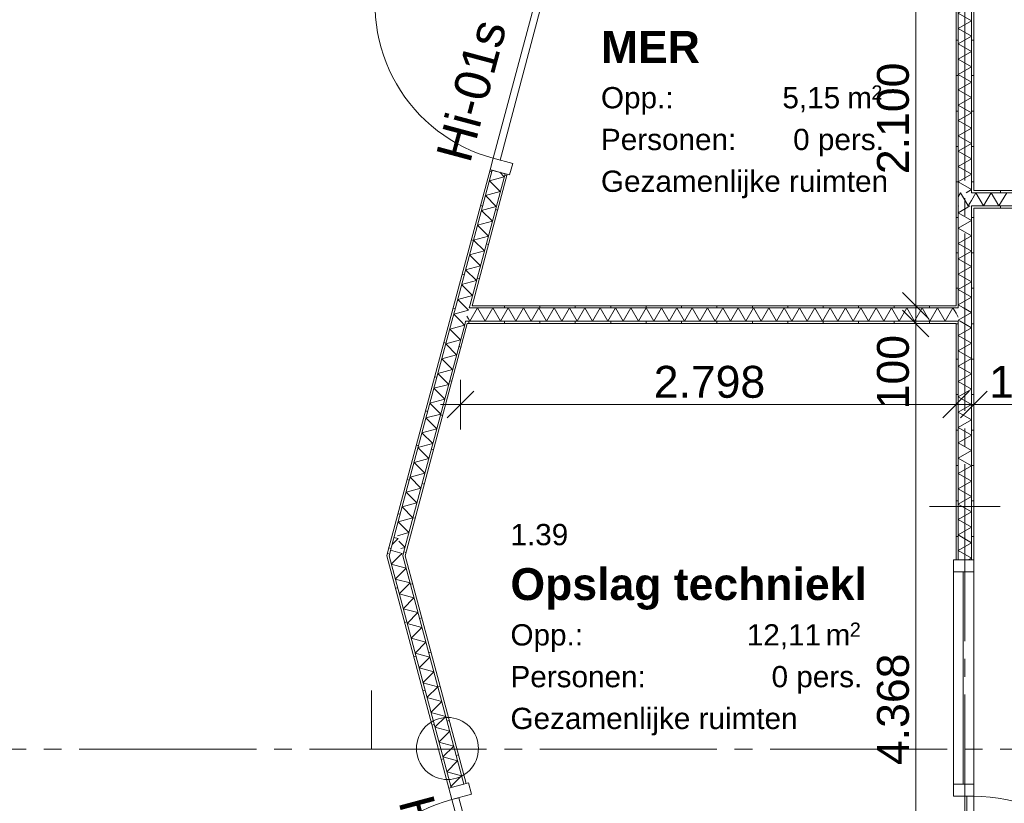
# Model space of a CAD drawing. Header units: millimetres. Extents: x 10 to 584, y 10 to 831.
# Tile 34 of 61: x 169 to 224, y 544 to 588. Entities that reach past the tile are written whole.
import ezdxf
from ezdxf.xclip import XClip

# ---------------------------------------------------------------- set-up
doc = ezdxf.new("R2010")
doc.units = ezdxf.units.MM
doc.header["$MEASUREMENT"] = 0
doc.header["$XCLIPFRAME"] = 0
doc.linetypes.add('B0204', pattern=[13, 10, -1, 1, -1])
for name, color, linetype in [('21 Buitenwanden', 7, 'Continuous'), ('22 NC Binnenwanden', 7, 'Continuous'), ('22 NC Binnenwanden Deuren', 7, 'Continuous'), ('22 NC Binnenwanden Deurlabels', 7, 'Continuous'), ('22 NC Binnenwanden Doorsnede-arcering', 7, 'Continuous'), ('22 NC Binnenwanden Laagscheidingslijnen', 7, 'Continuous'), ('28 Draagconstructies', 7, 'Continuous'), ('A Stramien', 7, 'Continuous'), ('Tekst_dim 1_ 50_100', 7, 'Continuous'), ('Z Ruimtefuncties', 7, 'Continuous')]:
    doc.layers.add(name, color=color, linetype=linetype)
doc.styles.add('GENERATED_STYLE_1', font='txt')
doc.styles.add('GENERATED_STYLE_3', font='txt')
pattern_1 = [(195, (78, 259.1879), (-0.517638, 1.931852), [])]
pattern_2 = [(270, (78, 259.1879), (2, 0), [])]
pattern_3 = [(180, (78, 259.1879), (0, 2), [])]
pattern_4 = [(90, (78, 259.1879), (-2, 0), [])]
pattern_5 = [(345, (78, 259.1879), (0.517638, 1.931852), [])]

# ---------------------------------------------------------------- blocks, each defined once
blk = doc.blocks.new('*X132')
at = {"layer": '22 NC Binnenwanden Doorsnede-arcering', "color": 7, "linetype": 'Continuous', "lineweight": 0}
for p, q in [((190.001, 559.068), (189.657, 558.723)), ((190.001, 559.068), (189.766, 559.131)), ((190.225, 558.231), (189.572, 558.406)), ((190.225, 558.231), (190.083, 558.089))]:
    blk.add_line(p, q, dxfattribs=at)
blk = doc.blocks.new('*X136')
at = {"layer": '22 NC Binnenwanden Doorsnede-arcering', "color": 7, "linetype": 'Continuous', "lineweight": 0}
for p, q in [((190.449, 557.395), (189.941, 556.886)), ((190.449, 557.395), (190.102, 557.488)), ((190.674, 556.558), (189.908, 556.763)), ((190.674, 556.558), (190.061, 555.946)), ((190.898, 555.722), (190.061, 555.946)), ((190.898, 555.722), (190.285, 555.109)), ((191.122, 554.885), (190.285, 555.109)), ((191.122, 554.885), (190.51, 554.273)), ((191.346, 554.049), (190.51, 554.273)), ((191.346, 554.049), (190.734, 553.436)), ((191.57, 553.212), (190.734, 553.436)), ((191.57, 553.212), (190.958, 552.6)), ((191.794, 552.376), (190.958, 552.6)), ((191.794, 552.376), (191.182, 551.763)), ((192.018, 551.539), (191.182, 551.763)), ((192.018, 551.539), (191.406, 550.927)), ((192.243, 550.703), (191.406, 550.927)), ((192.243, 550.703), (191.63, 550.09)), ((192.467, 549.866), (191.63, 550.09)), ((192.467, 549.866), (191.854, 549.254)), ((192.691, 549.03), (191.854, 549.254)), ((192.691, 549.03), (192.079, 548.417)), ((192.915, 548.193), (192.079, 548.417)), ((192.915, 548.193), (192.303, 547.581)), ((193.139, 547.357), (192.303, 547.581)), ((193.139, 547.357), (192.527, 546.744)), ((193.363, 546.52), (192.527, 546.744)), ((193.363, 546.52), (192.751, 545.908)), ((193.587, 545.683), (192.751, 545.908)), ((193.587, 545.683), (192.975, 545.071)), ((193.079, 545.043), (192.975, 545.071))]:
    blk.add_line(p, q, dxfattribs=at)
blk = doc.blocks.new('*X138')
at = {"layer": '22 NC Binnenwanden Doorsnede-arcering', "color": 7, "linetype": 'Continuous', "lineweight": 0}
for p, q in [((190.083, 558.089), (189.613, 557.619)), ((190.102, 557.488), (189.613, 557.619)), ((189.941, 556.886), (189.837, 556.782)), ((189.908, 556.763), (189.837, 556.782))]:
    blk.add_line(p, q, dxfattribs=at)
blk = doc.blocks.new('*X146')
at = {"layer": '22 NC Binnenwanden Doorsnede-arcering', "color": 7, "linetype": 'Continuous', "lineweight": 0}
for q in [(221.625, 578.346), (221.985, 578.19)]:
    blk.add_line((221.76, 578.58), q, dxfattribs=at)
blk = doc.blocks.new('*X151')
at = {"layer": '22 NC Binnenwanden Doorsnede-arcering', "color": 7, "linetype": 'Continuous', "lineweight": 0}
for p, q in [((222.626, 578.58), (222.375, 578.145)), ((222.626, 578.58), (223.059, 577.83)), ((223.492, 578.58), (223.059, 577.83)), ((223.492, 578.58), (223.925, 577.83)), ((224.358, 578.58), (223.925, 577.83))]:
    blk.add_line(p, q, dxfattribs=at)
blk = doc.blocks.new('*X152')
at = {"layer": '22 NC Binnenwanden Doorsnede-arcering', "color": 7, "linetype": 'Continuous', "lineweight": 0}
for p in [(221.985, 578.19), (222.375, 578.145)]:
    blk.add_line(p, (222.193, 577.83), dxfattribs=at)
blk = doc.blocks.new('*X224')
at = {"layer": '22 NC Binnenwanden Doorsnede-arcering', "color": 7, "linetype": 'Continuous', "lineweight": 0}
for p, q in [((222.126, 593.33), (221.625, 593.041)), ((222.375, 592.608), (221.625, 593.041)), ((222.375, 592.608), (221.625, 592.175)), ((222.375, 591.742), (221.625, 592.175)), ((222.375, 591.742), (221.625, 591.309)), ((222.375, 590.876), (221.625, 591.309)), ((222.375, 590.876), (221.625, 590.443)), ((222.375, 590.01), (221.625, 590.443)), ((222.375, 590.01), (221.625, 589.577)), ((222.375, 589.144), (221.625, 589.577)), ((222.375, 589.144), (221.625, 588.711)), ((222.375, 588.278), (221.625, 588.711)), ((222.375, 588.278), (221.625, 587.845)), ((222.375, 587.412), (221.625, 587.845)), ((222.375, 587.412), (221.625, 586.979)), ((222.375, 586.545), (221.625, 586.979)), ((222.375, 586.545), (221.625, 586.112)), ((222.375, 585.679), (221.625, 586.112)), ((222.375, 585.679), (221.625, 585.246)), ((222.375, 584.813), (221.625, 585.246)), ((222.375, 584.813), (221.625, 584.38)), ((222.375, 583.947), (221.625, 584.38)), ((222.375, 583.947), (221.625, 583.514)), ((222.375, 583.081), (221.625, 583.514)), ((222.375, 583.081), (221.625, 582.648)), ((222.375, 582.215), (221.625, 582.648)), ((222.375, 582.215), (221.625, 581.782)), ((222.375, 581.349), (221.625, 581.782)), ((222.375, 581.349), (221.625, 580.916)), ((222.375, 580.483), (221.625, 580.916)), ((222.375, 580.483), (221.625, 580.05)), ((222.375, 579.617), (221.625, 580.05)), ((222.375, 579.617), (221.625, 579.184)), ((222.375, 578.751), (221.625, 579.184)), ((222.375, 578.751), (222.078, 578.58))]:
    blk.add_line(p, q, dxfattribs=at)
blk = doc.blocks.new('*X232')
at = {"layer": '22 NC Binnenwanden Doorsnede-arcering', "color": 7, "linetype": 'Continuous', "lineweight": 0}
blk.add_line((193.974, 571.456), (193.886, 571.609), dxfattribs=at)
blk = doc.blocks.new('*X233')
at = {"layer": '22 NC Binnenwanden Doorsnede-arcering', "color": 7, "linetype": 'Continuous', "lineweight": 0}
blk.add_line((221.625, 571.564), (221.5, 571.781), dxfattribs=at)
blk = doc.blocks.new('*X234')
at = {"layer": '22 NC Binnenwanden Doorsnede-arcering', "color": 7, "linetype": 'Continuous', "lineweight": 0}
for p, q in [((194.047, 571.33), (194.48, 572.08)), ((194.913, 571.33), (194.48, 572.08)), ((194.913, 571.33), (195.346, 572.08)), ((195.779, 571.33), (195.346, 572.08)), ((195.779, 571.33), (196.212, 572.08)), ((196.645, 571.33), (196.212, 572.08)), ((196.645, 571.33), (197.078, 572.08)), ((197.511, 571.33), (197.078, 572.08)), ((197.511, 571.33), (197.944, 572.08)), ((198.378, 571.33), (197.944, 572.08)), ((198.378, 571.33), (198.811, 572.08)), ((199.244, 571.33), (198.811, 572.08)), ((199.244, 571.33), (199.677, 572.08)), ((200.11, 571.33), (199.677, 572.08)), ((200.11, 571.33), (200.543, 572.08)), ((200.976, 571.33), (200.543, 572.08)), ((200.976, 571.33), (201.409, 572.08)), ((201.842, 571.33), (201.409, 572.08)), ((201.842, 571.33), (202.275, 572.08)), ((202.708, 571.33), (202.275, 572.08)), ((202.708, 571.33), (203.141, 572.08)), ((203.574, 571.33), (203.141, 572.08)), ((203.574, 571.33), (204.007, 572.08)), ((204.44, 571.33), (204.007, 572.08)), ((204.44, 571.33), (204.873, 572.08)), ((205.306, 571.33), (204.873, 572.08)), ((205.306, 571.33), (205.739, 572.08)), ((206.172, 571.33), (205.739, 572.08)), ((206.172, 571.33), (206.605, 572.08)), ((207.038, 571.33), (206.605, 572.08)), ((207.038, 571.33), (207.471, 572.08)), ((207.904, 571.33), (207.471, 572.08)), ((207.904, 571.33), (208.337, 572.08)), ((208.77, 571.33), (208.337, 572.08)), ((208.77, 571.33), (209.203, 572.08)), ((209.636, 571.33), (209.203, 572.08)), ((209.636, 571.33), (210.069, 572.08)), ((210.502, 571.33), (210.069, 572.08)), ((210.502, 571.33), (210.935, 572.08)), ((211.368, 571.33), (210.935, 572.08)), ((211.368, 571.33), (211.801, 572.08)), ((212.234, 571.33), (211.801, 572.08)), ((212.234, 571.33), (212.667, 572.08)), ((213.1, 571.33), (212.667, 572.08)), ((213.1, 571.33), (213.533, 572.08)), ((213.966, 571.33), (213.533, 572.08)), ((213.966, 571.33), (214.399, 572.08)), ((214.832, 571.33), (214.399, 572.08)), ((214.832, 571.33), (215.265, 572.08)), ((215.698, 571.33), (215.265, 572.08)), ((215.698, 571.33), (216.131, 572.08)), ((216.564, 571.33), (216.131, 572.08)), ((216.564, 571.33), (216.997, 572.08)), ((217.43, 571.33), (216.997, 572.08)), ((217.43, 571.33), (217.863, 572.08)), ((218.296, 571.33), (217.863, 572.08)), ((218.296, 571.33), (218.729, 572.08)), ((219.162, 571.33), (218.729, 572.08)), ((219.162, 571.33), (219.595, 572.08)), ((220.028, 571.33), (219.595, 572.08)), ((220.028, 571.33), (220.461, 572.08)), ((220.894, 571.33), (220.461, 572.08)), ((220.894, 571.33), (221.327, 572.08)), ((221.5, 571.781), (221.327, 572.08)), ((194.047, 571.33), (193.974, 571.456))]:
    blk.add_line(p, q, dxfattribs=at)
blk = doc.blocks.new('*X311')
at = {"layer": '22 NC Binnenwanden Doorsnede-arcering', "color": 7, "linetype": 'Continuous', "lineweight": 0}
for p, q in [((195.158, 579.253), (195.994, 579.477)), ((195.158, 579.253), (195.77, 578.641)), ((195.74, 579.731), (195.994, 579.477)), ((194.934, 578.417), (195.77, 578.641)), ((194.934, 578.417), (195.546, 577.804)), ((194.71, 577.58), (195.546, 577.804)), ((194.71, 577.58), (195.322, 576.968)), ((194.485, 576.744), (195.322, 576.968)), ((194.485, 576.744), (195.098, 576.131)), ((194.261, 575.907), (195.098, 576.131)), ((194.261, 575.907), (194.874, 575.295)), ((194.037, 575.071), (194.874, 575.295)), ((194.037, 575.071), (194.649, 574.458)), ((193.813, 574.234), (194.649, 574.458)), ((193.813, 574.234), (194.425, 573.622)), ((193.589, 573.398), (194.425, 573.622)), ((193.589, 573.398), (194.201, 572.785)), ((193.365, 572.561), (194.201, 572.785)), ((193.365, 572.561), (193.846, 572.08))]:
    blk.add_line(p, q, dxfattribs=at)
blk = doc.blocks.new('*X313')
at = {"layer": '22 NC Binnenwanden Doorsnede-arcering', "color": 7, "linetype": 'Continuous', "lineweight": 0}
for p, q in [((193.846, 572.08), (193.977, 571.949)), ((193.141, 571.724), (193.977, 571.949)), ((193.141, 571.724), (193.535, 571.33))]:
    blk.add_line(p, q, dxfattribs=at)
blk = doc.blocks.new('*X314')
at = {"layer": '22 NC Binnenwanden Doorsnede-arcering', "color": 7, "linetype": 'Continuous', "lineweight": 0}
for p, q in [((192.916, 570.888), (193.753, 571.112)), ((192.916, 570.888), (193.529, 570.276)), ((193.535, 571.33), (193.753, 571.112)), ((192.692, 570.051), (193.529, 570.276)), ((192.692, 570.051), (193.305, 569.439)), ((192.468, 569.215), (193.305, 569.439)), ((192.468, 569.215), (193.08, 568.603)), ((192.244, 568.378), (193.08, 568.603)), ((192.244, 568.378), (192.856, 567.766)), ((192.02, 567.542), (192.856, 567.766)), ((192.02, 567.542), (192.632, 566.93)), ((191.796, 566.705), (192.632, 566.93)), ((191.796, 566.705), (192.408, 566.093)), ((191.572, 565.869), (192.408, 566.093)), ((191.572, 565.869), (192.184, 565.256)), ((191.347, 565.032), (192.184, 565.256)), ((191.347, 565.032), (191.96, 564.42)), ((191.123, 564.196), (191.96, 564.42)), ((191.123, 564.196), (191.736, 563.583)), ((190.899, 563.359), (191.736, 563.583)), ((190.899, 563.359), (191.511, 562.747)), ((190.675, 562.523), (191.511, 562.747)), ((190.675, 562.523), (191.287, 561.91)), ((190.451, 561.686), (191.287, 561.91)), ((190.451, 561.686), (191.063, 561.074)), ((190.227, 560.85), (191.063, 561.074)), ((190.227, 560.85), (190.839, 560.237)), ((190.003, 560.013), (190.839, 560.237)), ((190.003, 560.013), (190.615, 559.401)), ((189.959, 559.225), (190.615, 559.401)), ((190.043, 558.912), (190.391, 558.564)), ((190.153, 558.501), (190.391, 558.564))]:
    blk.add_line(p, q, dxfattribs=at)
blk = doc.blocks.new('*X374')
at = {"layer": '22 NC Binnenwanden Doorsnede-arcering', "color": 7, "linetype": 'Continuous', "lineweight": 0}
blk.add_line((222.279, 577.83), (222.063, 577.705), dxfattribs=at)
blk = doc.blocks.new('*X379')
at = {"layer": '22 NC Binnenwanden Doorsnede-arcering', "color": 7, "linetype": 'Continuous', "lineweight": 0}
for p, q in [((222.375, 570.957), (221.625, 570.524)), ((222.375, 570.957), (221.729, 571.33)), ((222.375, 570.091), (221.625, 570.524)), ((222.375, 570.091), (221.625, 569.658)), ((222.375, 569.225), (221.625, 569.658)), ((222.375, 569.225), (221.625, 568.792)), ((222.375, 568.359), (221.625, 568.792)), ((222.375, 568.359), (221.625, 567.926)), ((222.375, 567.493), (221.625, 567.926)), ((222.375, 567.493), (221.625, 567.06)), ((222.375, 566.627), (221.625, 567.06)), ((222.375, 566.627), (221.625, 566.194)), ((222.375, 565.761), (221.625, 566.194)), ((222.375, 565.761), (221.625, 565.328)), ((222.375, 564.895), (221.625, 565.328)), ((222.375, 564.895), (221.625, 564.462)), ((222.375, 564.029), (221.625, 564.462)), ((222.375, 564.029), (221.625, 563.596)), ((222.375, 563.163), (221.625, 563.596)), ((222.375, 563.163), (221.625, 562.73)), ((222.375, 562.297), (221.625, 562.73)), ((222.375, 562.297), (221.625, 561.864)), ((222.375, 561.431), (221.625, 561.864)), ((222.375, 561.431), (221.625, 560.998)), ((222.375, 560.565), (221.625, 560.998)), ((222.375, 560.565), (221.625, 560.132)), ((222.375, 559.699), (221.625, 560.132)), ((222.375, 559.699), (221.625, 559.266)), ((222.375, 558.833), (221.625, 559.266)), ((222.375, 558.833), (221.625, 558.4)), ((222.375, 557.967), (221.625, 558.4)), ((222.375, 557.967), (222.186, 557.858))]:
    blk.add_line(p, q, dxfattribs=at)
blk = doc.blocks.new('*X380')
at = {"layer": '22 NC Binnenwanden Doorsnede-arcering', "color": 7, "linetype": 'Continuous', "lineweight": 0}
for p, q in [((222.375, 571.823), (221.93, 572.08)), ((222.375, 571.823), (221.625, 571.39)), ((221.729, 571.33), (221.625, 571.39))]:
    blk.add_line(p, q, dxfattribs=at)
blk = doc.blocks.new('*X381')
at = {"layer": '22 NC Binnenwanden Doorsnede-arcering', "color": 7, "linetype": 'Continuous', "lineweight": 0}
for p, q in [((222.063, 577.705), (221.625, 577.452)), ((222.375, 577.019), (221.625, 577.452)), ((222.375, 577.019), (221.625, 576.586)), ((222.375, 576.153), (221.625, 576.586)), ((222.375, 576.153), (221.625, 575.72)), ((222.375, 575.287), (221.625, 575.72)), ((222.375, 575.287), (221.625, 574.854)), ((222.375, 574.421), (221.625, 574.854)), ((222.375, 574.421), (221.625, 573.988)), ((222.375, 573.555), (221.625, 573.988)), ((222.375, 573.555), (221.625, 573.122)), ((222.375, 572.689), (221.625, 573.122)), ((222.375, 572.689), (221.625, 572.256)), ((221.93, 572.08), (221.625, 572.256))]:
    blk.add_line(p, q, dxfattribs=at)
blk = doc.blocks.new('Drawing_2_2', base_point=(78, 259.188))
at = {"layer": '22 NC Binnenwanden Doorsnede-arcering', "linetype": 'Continuous', "lineweight": 0, "true_color": 0x000000}
h = blk.add_hatch(dxfattribs=at)
h.set_pattern_fill('930_Lijnen_vert_200_0002', color=18, style=0, pattern_type=2)
h.set_pattern_definition(pattern_3)
h.paths.add_polyline_path([(222.5, 578.705), (222.5, 615.205), (222.375, 615.205), (222.375, 578.705)])
h = blk.add_hatch(dxfattribs=at)
h.set_pattern_fill('930_Lijnen_vert_200_0002', color=18, style=0, pattern_type=2)
h.set_pattern_definition(pattern_3)
h.paths.add_polyline_path([(221.5, 593.205), (221.5, 577.83), (221.625, 577.83), (221.625, 593.205)])
h = blk.add_hatch(dxfattribs=at)
h.set_pattern_fill('930_Lijnen_vert_200_0002', color=18, style=0, pattern_type=2)
h.set_pattern_definition(pattern_5)
h.paths.add_polyline_path([(195.196, 579.877), (189.422, 558.331), (189.487, 558.089), (195.316, 579.845)])
h = blk.add_hatch(dxfattribs=at)
h.set_pattern_fill('930_Lijnen_vert_200_0002', color=18, style=0, pattern_type=2)
h.set_pattern_definition(pattern_5)
h.paths.add_polyline_path([(196.041, 579.651), (194.046, 572.205), (194.175, 572.205), (196.162, 579.618)])
h = blk.add_hatch(dxfattribs=at)
h.set_pattern_fill('930_Lijnen_vert_200_0002', color=18, style=0, pattern_type=2)
h.set_pattern_definition(pattern_2)
h.paths.add_polyline_path([(222.5, 578.705), (222.375, 578.705), (222.375, 578.58)])
h = blk.add_hatch(dxfattribs=at)
h.set_pattern_fill('930_Lijnen_vert_200_0002', color=18, style=0, pattern_type=2)
h.set_pattern_definition(pattern_2)
h.paths.add_polyline_path([(222.5, 578.705), (222.375, 578.58), (222.5, 578.58)])
h = blk.add_hatch(dxfattribs=at)
h.set_pattern_fill('930_Lijnen_vert_200_0002', color=18, style=0, pattern_type=2)
h.set_pattern_definition(pattern_2)
h.paths.add_polyline_path([(222.5, 578.58), (280.922, 578.58), (280.922, 578.705), (222.5, 578.705)])
h = blk.add_hatch(dxfattribs=at)
h.set_pattern_fill('930_Lijnen_vert_200_0002', color=18, style=0, pattern_type=2)
h.set_pattern_definition(pattern_2)
h.paths.add_polyline_path([(221.625, 577.83), (221.5, 577.83), (221.5, 577.705)])
h = blk.add_hatch(dxfattribs=at)
h.set_pattern_fill('930_Lijnen_vert_200_0002', color=18, style=0, pattern_type=2)
h.set_pattern_definition(pattern_2)
h.paths.add_polyline_path([(221.625, 577.83), (221.5, 577.705), (221.625, 577.705)])
h = blk.add_hatch(dxfattribs=at)
h.set_pattern_fill('930_Lijnen_vert_200_0002', color=18, style=0, pattern_type=2)
h.set_pattern_definition(pattern_3)
h.paths.add_polyline_path([(221.625, 572.205), (221.625, 577.705), (221.5, 577.705), (221.5, 572.205)])
h = blk.add_hatch(dxfattribs=at)
h.set_pattern_fill('930_Lijnen_vert_200_0002', color=18, style=0, pattern_type=2)
h.set_pattern_definition(pattern_2)
h.paths.add_polyline_path([(222.375, 577.705), (222.5, 577.705), (222.5, 577.83), (222.375, 577.83)])
h = blk.add_hatch(dxfattribs=at)
h.set_pattern_fill('930_Lijnen_vert_200_0002', color=18, style=0, pattern_type=2)
h.set_pattern_definition(pattern_3)
h.paths.add_polyline_path([(222.375, 577.705), (222.375, 557.858), (222.5, 557.858), (222.5, 577.705)])
h = blk.add_hatch(dxfattribs=at)
h.set_pattern_fill('930_Lijnen_vert_200_0002', color=18, style=0, pattern_type=2)
h.set_pattern_definition(pattern_2)
h.paths.add_polyline_path([(222.5, 577.705), (307.362, 577.705), (307.345, 577.83), (222.5, 577.83)])
h = blk.add_hatch(dxfattribs=at)
h.set_pattern_fill('930_Lijnen_vert_200_0002', color=18, style=0, pattern_type=2)
h.set_pattern_definition(pattern_5)
h.paths.add_polyline_path([(194.142, 572.08), (194.175, 572.205), (194.046, 572.205), (194.012, 572.08)])
h = blk.add_hatch(dxfattribs=at)
h.set_pattern_fill('930_Lijnen_vert_200_0002', color=18, style=0, pattern_type=2)
h.set_pattern_definition(pattern_4)
h.paths.add_polyline_path([(194.142, 572.08), (221.5, 572.08), (221.5, 572.205), (194.175, 572.205)])
h = blk.add_hatch(dxfattribs=at)
h.set_pattern_fill('930_Lijnen_vert_200_0002', color=18, style=0, pattern_type=2)
h.set_pattern_definition(pattern_3)
h.paths.add_polyline_path([(221.5, 572.205), (221.5, 572.08), (221.625, 572.08), (221.625, 572.205)])
h = blk.add_hatch(dxfattribs=at)
h.set_pattern_fill('930_Lijnen_vert_200_0002', color=18, style=0, pattern_type=2)
h.set_pattern_definition(pattern_5)
h.paths.add_polyline_path([(190.393, 558.089), (193.907, 571.205), (193.778, 571.205), (190.328, 558.331)])
h = blk.add_hatch(dxfattribs=at)
h.set_pattern_fill('930_Lijnen_vert_200_0002', color=18, style=0, pattern_type=2)
h.set_pattern_definition(pattern_5)
h.paths.add_polyline_path([(193.907, 571.205), (193.941, 571.33), (193.811, 571.33), (193.778, 571.205)])
h = blk.add_hatch(dxfattribs=at)
h.set_pattern_fill('930_Lijnen_vert_200_0002', color=18, style=0, pattern_type=2)
h.set_pattern_definition(pattern_4)
h.paths.add_polyline_path([(193.907, 571.205), (221.5, 571.205), (221.5, 571.33), (193.941, 571.33)])
h = blk.add_hatch(dxfattribs=at)
h.set_pattern_fill('930_Lijnen_vert_200_0002', color=18, style=0, pattern_type=2)
h.set_pattern_definition(pattern_3)
h.paths.add_polyline_path([(221.5, 571.33), (221.5, 571.205), (221.625, 571.205), (221.625, 571.33)])
h = blk.add_hatch(dxfattribs=at)
h.set_pattern_fill('930_Lijnen_vert_200_0002', color=18, style=0, pattern_type=2)
h.set_pattern_definition(pattern_3)
h.paths.add_polyline_path([(221.5, 571.205), (221.5, 557.858), (221.625, 557.858), (221.625, 571.205)])
h = blk.add_hatch(dxfattribs=at)
h.set_pattern_fill('930_Lijnen_vert_200_0002', color=18, style=0, pattern_type=2)
h.set_pattern_definition(pattern_1)
h.paths.add_polyline_path([(189.422, 558.331), (189.358, 558.089), (189.487, 558.089)])
h = blk.add_hatch(dxfattribs=at)
h.set_pattern_fill('930_Lijnen_vert_200_0002', color=18, style=0, pattern_type=2)
h.set_pattern_definition(pattern_1)
h.paths.add_polyline_path([(190.328, 558.331), (190.263, 558.089), (190.393, 558.089)])
h = blk.add_hatch(dxfattribs=at)
h.set_pattern_fill('930_Lijnen_vert_200_0002', color=18, style=0, pattern_type=2)
h.set_pattern_definition(pattern_1)
h.paths.add_polyline_path([(189.487, 558.089), (189.358, 558.089), (189.422, 557.848)])
h = blk.add_hatch(dxfattribs=at)
h.set_pattern_fill('930_Lijnen_vert_200_0002', color=18, style=0, pattern_type=2)
h.set_pattern_definition(pattern_1)
h.paths.add_polyline_path([(189.487, 558.089), (189.422, 557.848), (192.868, 544.987), (192.989, 545.019)])
h = blk.add_hatch(dxfattribs=at)
h.set_pattern_fill('930_Lijnen_vert_200_0002', color=18, style=0, pattern_type=2)
h.set_pattern_definition(pattern_1)
h.paths.add_polyline_path([(190.393, 558.089), (190.263, 558.089), (190.328, 557.848)])
h = blk.add_hatch(dxfattribs=at)
h.set_pattern_fill('930_Lijnen_vert_200_0002', color=18, style=0, pattern_type=2)
h.set_pattern_definition(pattern_1)
h.paths.add_polyline_path([(190.393, 558.089), (190.328, 557.848), (193.713, 545.213), (193.834, 545.246)])
at = {"layer": '21 Buitenwanden', "color": 1, "linetype": 'Continuous', "lineweight": 0}
blk.add_line((188.5, 547.188), (188.5, 550.492), dxfattribs=at)
at = {"layer": '22 NC Binnenwanden', "color": 1, "linetype": 'Continuous', "lineweight": 0}
for p, q in [((195.196, 579.877), (195.316, 579.845)), ((195.316, 579.845), (196.041, 579.651)), ((196.041, 579.651), (196.162, 579.618)), ((221.625, 557.858), (221.5, 557.858)), ((222.375, 557.858), (221.625, 557.858)), ((222.5, 557.858), (222.375, 557.858)), ((192.868, 544.987), (192.989, 545.019)), ((192.989, 545.019), (193.713, 545.213)), ((193.713, 545.213), (193.834, 545.246))]:
    blk.add_line(p, q, dxfattribs=at)
at = {"layer": '22 NC Binnenwanden', "color": 1, "linetype": 'Continuous', "lineweight": 0, "flags": 128}
for points in [[(222.5, 578.705), (222.5, 615.205)], [(221.5, 593.205), (221.5, 577.83)], [(195.196, 579.877), (189.422, 558.331)], [(194.175, 572.205), (196.162, 579.618)], [(280.922, 578.705), (222.5, 578.705)], [(221.5, 577.705), (221.5, 577.83)], [(221.5, 577.705), (221.5, 572.205)], [(222.5, 577.705), (307.362, 577.705)], [(222.5, 557.858), (222.5, 577.705)], [(221.5, 572.205), (194.175, 572.205)], [(190.393, 558.089), (193.907, 571.205)], [(193.907, 571.205), (221.5, 571.205)], [(221.5, 571.205), (221.5, 557.858)], [(189.358, 558.089), (189.422, 558.331)], [(189.358, 558.089), (192.868, 544.987)], [(193.834, 545.246), (190.393, 558.089)]]:
    blk.add_lwpolyline(points, dxfattribs=at)
at = {"layer": '22 NC Binnenwanden Deuren', "color": 1, "linetype": 'Continuous', "lineweight": 0}
for p, q in [((195.369, 580.524), (197.698, 589.218)), ((198.085, 589.114), (195.755, 580.421)), ((195.369, 580.524), (195.196, 579.877)), ((196.47, 580.229), (195.369, 580.524)), ((195.755, 580.421), (195.369, 580.524)), ((195.196, 579.877), (196.297, 579.582)), ((195.196, 579.877), (195.316, 579.845)), ((195.196, 579.877), (195.316, 579.845)), ((195.316, 579.845), (196.041, 579.651)), ((195.316, 579.845), (196.041, 579.651)), ((196.297, 579.582), (196.47, 580.229)), ((196.041, 579.651), (196.162, 579.618)), ((196.041, 579.651), (196.162, 579.618)), ((221.36, 557.858), (221.36, 557.188)), ((222.5, 557.858), (221.36, 557.858)), ((221.625, 557.858), (221.5, 557.858)), ((221.625, 557.858), (221.5, 557.858)), ((222.375, 557.858), (221.625, 557.858)), ((222.375, 557.858), (221.625, 557.858)), ((222.5, 557.858), (222.375, 557.858)), ((222.5, 557.858), (222.375, 557.858)), ((222.5, 557.188), (222.5, 557.858)), ((221.36, 557.188), (222.5, 557.188)), ((221.9, 557.188), (221.9, 545.198)), ((222.5, 545.198), (222.5, 557.188)), ((192.868, 544.987), (193.969, 545.282)), ((192.868, 544.987), (192.989, 545.019)), ((192.868, 544.987), (192.989, 545.019)), ((193.042, 544.34), (192.868, 544.987)), ((192.989, 545.019), (193.713, 545.213)), ((192.989, 545.019), (193.713, 545.213)), ((193.713, 545.213), (193.834, 545.246)), ((193.713, 545.213), (193.834, 545.246)), ((193.969, 545.282), (194.143, 544.635)), ((221.36, 545.198), (221.36, 544.528)), ((222.5, 545.198), (221.36, 545.198)), ((222.5, 544.528), (222.5, 545.198)), ((194.143, 544.635), (193.042, 544.34)), ((193.428, 544.443), (193.042, 544.34)), ((193.042, 544.34), (195.371, 535.646)), ((195.757, 535.75), (193.428, 544.443)), ((221.36, 544.528), (222.5, 544.528)), ((222.1, 535.528), (222.1, 544.528)), ((222.1, 544.528), (222.5, 544.528)), ((222.5, 544.528), (222.5, 535.528))]:
    blk.add_line(p, q, dxfattribs=at)
at = {"layer": '22 NC Binnenwanden Deuren', "color": 1, "linetype": 'Continuous', "lineweight": 0, "flags": 128}
blk.add_lwpolyline([(221.36, 545.198), (221.36, 557.188), (222.5, 557.188), (222.5, 545.198)], close=True, dxfattribs=at)
at = {"layer": '22 NC Binnenwanden Deuren', "color": 1, "linetype": 'Continuous', "lineweight": 0}
for centre, start, end in [((197.698, 589.218), 165, 255), ((195.371, 535.646), 105, 195), ((222.5, 535.528), 0, 90)]:
    blk.add_arc(centre, 9, start, end, dxfattribs=at)
at = {"layer": '22 NC Binnenwanden Laagscheidingslijnen', "color": 9, "linetype": 'Continuous', "lineweight": 0}
for p, q in [((221.625, 578.58), (221.625, 593.205)), ((222.375, 578.705), (222.375, 593.33)), ((195.316, 579.845), (193.236, 572.08)), ((196.041, 579.651), (194.046, 572.205)), ((222.375, 578.705), (222.375, 578.58)), ((222.375, 578.705), (222.375, 578.58)), ((221.625, 578.58), (221.625, 577.83)), ((221.625, 578.58), (221.625, 577.83)), ((281.047, 578.58), (222.375, 578.58)), ((221.625, 577.83), (221.625, 577.705)), ((221.625, 577.83), (221.625, 577.705)), ((221.625, 572.205), (221.625, 577.705)), ((222.5, 577.83), (222.375, 577.83)), ((222.375, 577.705), (222.375, 577.83)), ((222.375, 577.705), (222.375, 577.83)), ((222.375, 572.08), (222.375, 577.705)), ((307.345, 577.83), (222.5, 577.83)), ((193.236, 572.08), (193.035, 571.33)), ((194.046, 572.205), (194.012, 572.08)), ((194.142, 572.08), (194.012, 572.08)), ((194.142, 572.08), (194.012, 572.08)), ((194.142, 572.08), (221.5, 572.08)), ((221.625, 572.08), (221.5, 572.08)), ((221.625, 572.08), (221.5, 572.08)), ((221.625, 572.08), (221.625, 572.205)), ((222.375, 571.33), (222.375, 572.08)), ((193.035, 571.33), (189.875, 559.538)), ((193.778, 571.205), (190.328, 558.331)), ((193.811, 571.33), (193.778, 571.205)), ((193.811, 571.33), (193.941, 571.33)), ((193.811, 571.33), (193.941, 571.33)), ((193.941, 571.33), (221.5, 571.33)), ((221.5, 571.33), (221.625, 571.33)), ((221.5, 571.33), (221.625, 571.33)), ((221.625, 571.205), (221.625, 571.33)), ((221.625, 557.858), (221.625, 571.205)), ((222.375, 557.858), (222.375, 571.33)), ((189.875, 559.538), (189.487, 558.089)), ((189.875, 559.538), (189.487, 558.089)), ((190.328, 558.331), (190.263, 558.089)), ((190.328, 558.331), (190.263, 558.089)), ((192.989, 545.019), (189.487, 558.089)), ((193.713, 545.213), (190.263, 558.089))]:
    blk.add_line(p, q, dxfattribs=at)
for p in [(222.375, 578.58), (221.625, 577.83)]:
    blk.add_point(p, dxfattribs=at)
at = {"layer": '28 Draagconstructies', "color": 3, "linetype": 'Continuous', "lineweight": 0, "flags": 128}
blk.add_lwpolyline([(191.038, 547.22, 0.414214), (192.788, 545.47, 0.414214), (194.538, 547.22, 0.414214), (192.788, 548.97, 0.414214)], format="xyb", close=True, dxfattribs=at)
at = {"layer": 'A Stramien', "color": 9, "linetype": 'B0204', "lineweight": 0}
for p, q in [((222, 784.271), (222, 233.204)), ((68, 547.188), (520.556, 547.188))]:
    blk.add_line(p, q, dxfattribs=at)
at = {"layer": 'Tekst_dim 1_ 50_100', "color": 1, "linetype": 'Continuous', "lineweight": 0}
for p, q in [((219.222, 572.205), (219.222, 593.205)), ((218.472, 572.955), (219.972, 571.455)), ((220.629, 572.205), (217.816, 572.205)), ((219.222, 571.205), (219.222, 572.205)), ((218.472, 571.955), (219.972, 570.455)), ((220.629, 571.205), (217.816, 571.205)), ((219.222, 527.521), (219.222, 571.205)), ((193.523, 565.218), (193.523, 568.03)), ((221.5, 565.218), (221.5, 568.03)), ((222.5, 565.218), (222.5, 568.03)), ((194.273, 567.374), (192.773, 565.874)), ((222.25, 567.374), (220.75, 565.874)), ((223.25, 567.374), (221.75, 565.874)), ((192.398, 566.624), (193.523, 566.624)), ((193.523, 566.624), (221.5, 566.624)), ((221.5, 566.624), (222.5, 566.624)), ((222.5, 566.624), (307.799, 566.624)), ((220.01, 560.87), (223.99, 560.87)), ((223.99, 560.87), (224, 560.87))]:
    blk.add_line(p, q, dxfattribs=at)
at = {"layer": '21 Buitenwanden', "color": 4, "linetype": 'Continuous', "lineweight": 0}
for name in ['*X224', '*X311', '*X146', '*X152', '*X151', '*X381', '*X374', '*X313', '*X234', '*X380', '*X232', '*X233', '*X314', '*X379', '*X132', '*X138', '*X136']:
    blk.add_blockref(name, (0, 0), dxfattribs=at)
at = {"layer": '22 NC Binnenwanden Deurlabels', "color": 2, "linetype": 'Continuous', "lineweight": 0, "char_height": 2, "style": 'GENERATED_STYLE_1'}
for s, insert, attachment_point, rotation in [('\\A1;{\\pql;\\fArial|b0|i0|c0|p38;Hi-01s}', (194.082, 580.176), 7, 75), ('\\A1;{\\pql;\\fArial|b0|i0|c0|p38;Hi-01}', (191.944, 544.739), 1, 285)]:
    blk.add_mtext(s, dxfattribs=dict(at, insert=insert, attachment_point=attachment_point, rotation=rotation))
at = {"layer": 'Tekst_dim 1_ 50_100', "color": 2, "linetype": 'Continuous', "lineweight": 0, "char_height": 1.8, "attachment_point": 7, "rotation": 90, "style": 'GENERATED_STYLE_1'}
for s, insert, width in [('\\A1;{\\pql;\\fArial|b0|i0|c0|p38;2.100}', (218.862, 579.627), 6.15497), ('\\A1;{\\pql;\\fArial|b0|i0|c0|p38;100}', (218.862, 566.357), 4.09784), ('\\A1;{\\pql;\\fArial|b0|i0|c0|p38;4.368}', (218.862, 546.285), 6.15497)]:
    blk.add_mtext(s, dxfattribs=dict(at, insert=insert, width=width))
at = {"layer": 'Tekst_dim 1_ 50_100', "color": 2, "linetype": 'Continuous', "lineweight": 0, "char_height": 1.8, "attachment_point": 7, "style": 'GENERATED_STYLE_1'}
for s, insert, width in [('\\A1;{\\pql;\\fArial|b0|i0|c0|p38;2.798}', (204.434, 566.984), 6.15497), ('\\A1;{\\pql;\\fArial|b0|i0|c0|p38;100}', (223.368, 566.984), 4.09784)]:
    blk.add_mtext(s, dxfattribs=dict(at, insert=insert, width=width))
at = {"layer": 'Z Ruimtefuncties', "color": 2, "linetype": 'Continuous', "lineweight": 0, "attachment_point": 1}
for s, insert, char_height, style in [('\\A1;{\\pql;\\pt0;\\fArial|b1|i0|c0|p38;MER}', (201.452, 587.704), 1.8, 'GENERATED_STYLE_3'), ('\\A1;{\\pql;\\pt0;\\fArial|b0|i0|c0|p38;Opp.: }', (201.452, 584.541), 1.2, 'GENERATED_STYLE_1'), ('\\A1;{\\pql;\\fArial|b0|i0|c0|p38;5,15}', (211.696, 584.541), 1.2, 'GENERATED_STYLE_1'), ('\\A1;{\\pql;\\fArial|b0|i0|c0|p38; m}', (214.889, 584.541), 1.2, 'GENERATED_STYLE_1'), ('\\A1;{\\pql;\\fArial|b0|i0|c0|p38;2}', (216.721, 584.632), 0.8, 'GENERATED_STYLE_1'), ('\\A1;{\\pql;\\pt0;\\fArial|b0|i0|c0|p38;Personen: }', (201.452, 582.184), 1.2, 'GENERATED_STYLE_1'), ('\\A1;{\\pql;\\pt0;\\fArial|b0|i0|c0|p38;0 pers.}', (212.303, 582.184), 1.2, 'GENERATED_STYLE_1'), ('\\A1;{\\pql;\\pt0;\\fArial|b0|i0|c0|p38;Gezamenlijke ruimten}', (201.452, 579.826), 1.2, 'GENERATED_STYLE_1'), ('\\A1;{\\pql;\\pt0;\\fArial|b0|i0|c0|p38;1.39}', (196.344, 559.89), 1.2, 'GENERATED_STYLE_1'), ('\\A1;{\\pql;\\pt0;\\fArial|b1|i0|c0|p38;Opslag techniekl}', (196.344, 557.395), 1.8, 'GENERATED_STYLE_3'), ('\\A1;{\\pql;\\pt0;\\fArial|b0|i0|c0|p38;Opp.: }', (196.344, 554.232), 1.2, 'GENERATED_STYLE_1'), ('\\A1;{\\pql;\\fArial|b0|i0|c0|p38;12,11}', (209.687, 554.232), 1.2, 'GENERATED_STYLE_1'), ('\\A1;{\\pql;\\fArial|b0|i0|c0|p38;2}', (215.502, 554.324), 0.8, 'GENERATED_STYLE_1'), ('\\A1;{\\pql;\\fArial|b0|i0|c0|p38; m}', (213.67, 554.232), 1.2, 'GENERATED_STYLE_1'), ('\\A1;{\\pql;\\pt0;\\fArial|b0|i0|c0|p38;Personen: }', (196.344, 551.875), 1.2, 'GENERATED_STYLE_1'), ('\\A1;{\\pql;\\pt0;\\fArial|b0|i0|c0|p38;0 pers.}', (211.084, 551.875), 1.2, 'GENERATED_STYLE_1'), ('\\A1;{\\pql;\\pt0;\\fArial|b0|i0|c0|p38;Gezamenlijke ruimten}', (196.344, 549.518), 1.2, 'GENERATED_STYLE_1')]:
    blk.add_mtext(s, dxfattribs=dict(at, insert=insert, char_height=char_height, style=style))

msp = doc.modelspace()

# ---------------------------------------------------------------- block references
at = {"color": 4, "linetype": 'Continuous', "lineweight": 0}
ref = msp.add_blockref('Drawing_2_2', (78, 259.188), dxfattribs=at)
XClip(ref).set_block_clipping_path([(30, 141.736842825), (586.5626696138, 807.8168177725)])

doc.saveas('drawing.dxf')
